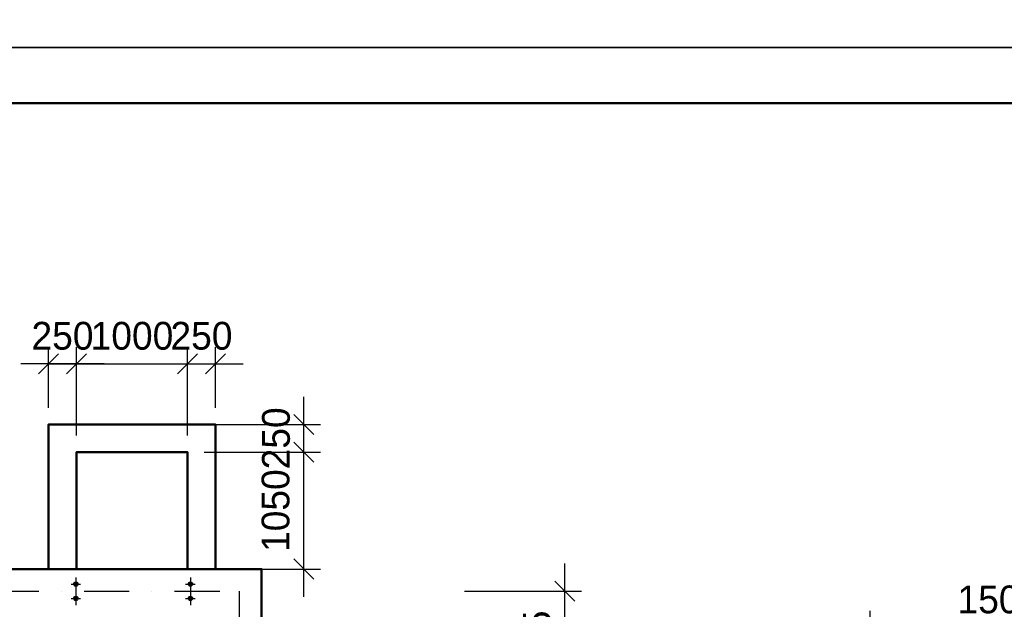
# Model space of a CAD drawing. Header units: millimetres. Extents: x 276090 to 4504742, y 101177 to 478412.
# Tile 19 of 43: x 299647 to 308503, y 214923 to 220227. Entities that reach past the tile are written whole.
import ezdxf

# ---------------------------------------------------------------- set-up
doc = ezdxf.new("R2010")
doc.units = ezdxf.units.MM
doc.header["$LTSCALE"] = 8
doc.linetypes.add('DASHDOT2', pattern=[12.7, 6.35, -3.175, 0, -3.175])
doc.layers.add('стен', color=7, linetype='Continuous')
doc.dimstyles.new('ISO-25', dxfattribs={"dimtxt": 250, "dimasz": 250, "dimexe": 150, "dimexo": 300, "dimgap": 125, "dimtad": 1, "dimtxsty": 'Standard', "dimblk": 'OBLIQUE', "dimcen": 2.5, "dimdle": 250, "dimadec": 0, "dimazin": 0, "dimtfac": 1, "dimtmove": 0, "dimatfit": 3, "dimldrblk": 'OBLIQUE', "dimfxl": 1, "dimarcsym": 0})

# ---------------------------------------------------------------- blocks, each defined once
blk = doc.blocks.new('_Oblique')
at = {"color": 0, "linetype": 'ByBlock', "lineweight": -2}
blk.add_line((-0.5, -0.5), (0.5, 0.5), dxfattribs=at)
blk = doc.blocks.new('*D117')
at = {"color": 0, "linetype": 'ByBlock', "lineweight": -2, "ltscale": 8, "transparency": 16777216}
for p, q in [((304550.5, 213931), (304550.5, 215336)), ((303647.2, 215086), (304700.5, 215086)), ((303647.2, 214181), (304700.5, 214181))]:
    blk.add_line(p, q, dxfattribs=at)
at = {"layer": 'Defpoints', "color": 0, "linetype": 'ByBlock', "lineweight": -2, "ltscale": 8, "transparency": 16777216}
for p in [(303497.2, 215086), (304550.5, 215086), (303497.2, 214181)]:
    blk.add_point(p, dxfattribs=at)
at = {"color": 0, "linetype": 'ByBlock', "lineweight": -2, "ltscale": 8, "transparency": 16777216, "xscale": 180, "yscale": 180, "zscale": 180}
for p, rotation in [((304550.5, 215086), 90), ((304550.5, 214181), 270)]:
    blk.add_blockref('_Oblique', p, dxfattribs=dict(at, rotation=rotation))
at = {"color": 0, "linetype": 'ByBlock', "lineweight": -2, "ltscale": 8, "transparency": 16777216, "insert": (304300.5, 214633.5), "char_height": 250, "attachment_point": 5, "rotation": 90}
blk.add_mtext('905', dxfattribs=at)
blk = doc.blocks.new('цвцуап123234')
at = {"layer": 'стен', "linetype": 'ByBlock', "lineweight": -2, "ltscale": 8}
h = blk.add_hatch(color=256, dxfattribs=at)
h.dxf.hatch_style = 1
edge = h.paths.add_edge_path()
edge.add_arc((295282.3, 214691.1), 19.6, 0, 360)
h = blk.add_hatch(color=256, dxfattribs=at)
h.dxf.hatch_style = 1
edge = h.paths.add_edge_path()
edge.add_arc((295282.3, 214561.3), 19.6, 0, 360)
at = {"linetype": 'ByBlock', "lineweight": -2, "ltscale": 8}
for p, q in [((295240, 214691.1), (295324.6, 214691.1)), ((295282.3, 214751.2), (295282.3, 214501.2)), ((295240, 214561.3), (295324.6, 214561.3))]:
    blk.add_line(p, q, dxfattribs=at)
for centre in [(295282.3, 214691.1), (295282.3, 214561.3)]:
    blk.add_circle(centre, 19.6, dxfattribs=at)
blk = doc.blocks.new('*D156')
at = {"color": 0, "linetype": 'ByBlock', "lineweight": -2, "ltscale": 8, "transparency": 16777216}
for p, q in [((300157.3, 216486), (300157.3, 217282.1)), ((301157.3, 216486), (301157.3, 217282.1)), ((299907.3, 217132.1), (301407.3, 217132.1))]:
    blk.add_line(p, q, dxfattribs=at)
at = {"layer": 'Defpoints', "color": 0, "linetype": 'ByBlock', "lineweight": -2, "ltscale": 8, "transparency": 16777216}
for p in [(301157.3, 217132.1), (300157.3, 216336), (301157.3, 216336)]:
    blk.add_point(p, dxfattribs=at)
at = {"color": 0, "linetype": 'ByBlock', "lineweight": -2, "ltscale": 8, "transparency": 16777216, "xscale": 180, "yscale": 180, "zscale": 180, "rotation": 180}
blk.add_blockref('_Oblique', (300157.3, 217132.1), dxfattribs=at)
at = {"color": 0, "linetype": 'ByBlock', "lineweight": -2, "ltscale": 8, "transparency": 16777216, "xscale": 180, "yscale": 180, "zscale": 180}
blk.add_blockref('_Oblique', (301157.3, 217132.1), dxfattribs=at)
at = {"color": 0, "linetype": 'ByBlock', "lineweight": -2, "ltscale": 8, "transparency": 16777216, "insert": (300657.3, 217382.1), "char_height": 250, "attachment_point": 5}
blk.add_mtext('1000', dxfattribs=at)
blk = doc.blocks.new('*D158')
at = {"color": 0, "linetype": 'ByBlock', "lineweight": -2, "ltscale": 8, "transparency": 16777216}
for p, q in [((301157.3, 216486), (301157.3, 217282.1)), ((301407.3, 216736), (301407.3, 217282.1)), ((300907.3, 217132.1), (301657.3, 217132.1))]:
    blk.add_line(p, q, dxfattribs=at)
at = {"layer": 'Defpoints', "color": 0, "linetype": 'ByBlock', "lineweight": -2, "ltscale": 8, "transparency": 16777216}
for p in [(301407.3, 217132.1), (301407.3, 216586), (301157.3, 216336)]:
    blk.add_point(p, dxfattribs=at)
at = {"color": 0, "linetype": 'ByBlock', "lineweight": -2, "ltscale": 8, "transparency": 16777216, "xscale": 180, "yscale": 180, "zscale": 180, "rotation": 180}
blk.add_blockref('_Oblique', (301157.3, 217132.1), dxfattribs=at)
at = {"color": 0, "linetype": 'ByBlock', "lineweight": -2, "ltscale": 8, "transparency": 16777216, "xscale": 180, "yscale": 180, "zscale": 180}
blk.add_blockref('_Oblique', (301407.3, 217132.1), dxfattribs=at)
at = {"color": 0, "linetype": 'ByBlock', "lineweight": -2, "ltscale": 8, "transparency": 16777216, "insert": (301282.3, 217382.1), "char_height": 250, "attachment_point": 5}
blk.add_mtext('250', dxfattribs=at)
blk = doc.blocks.new('*D157')
at = {"color": 0, "linetype": 'ByBlock', "lineweight": -2, "ltscale": 8, "transparency": 16777216}
for p, q in [((299907.3, 216736), (299907.3, 217282.1)), ((300157.3, 216486), (300157.3, 217282.1)), ((300407.3, 217132.1), (299657.3, 217132.1))]:
    blk.add_line(p, q, dxfattribs=at)
at = {"layer": 'Defpoints', "color": 0, "linetype": 'ByBlock', "lineweight": -2, "ltscale": 8, "transparency": 16777216}
for p in [(299907.3, 217132.1), (299907.3, 216586), (300157.3, 216336)]:
    blk.add_point(p, dxfattribs=at)
at = {"color": 0, "linetype": 'ByBlock', "lineweight": -2, "ltscale": 8, "transparency": 16777216, "xscale": 180, "yscale": 180, "zscale": 180, "rotation": 180}
blk.add_blockref('_Oblique', (299907.3, 217132.1), dxfattribs=at)
at = {"color": 0, "linetype": 'ByBlock', "lineweight": -2, "ltscale": 8, "transparency": 16777216, "xscale": 180, "yscale": 180, "zscale": 180}
blk.add_blockref('_Oblique', (300157.3, 217132.1), dxfattribs=at)
at = {"color": 0, "linetype": 'ByBlock', "lineweight": -2, "ltscale": 8, "transparency": 16777216, "insert": (300032.3, 217382.1), "char_height": 250, "attachment_point": 5}
blk.add_mtext('250', dxfattribs=at)
blk = doc.blocks.new('*D160')
at = {"color": 0, "linetype": 'ByBlock', "lineweight": -2, "ltscale": 8, "transparency": 16777216}
for p, q in [((307298.3, 213550.9), (307298.3, 214910.8)), ((309610.6, 214269.1), (309610.6, 214910.8)), ((309860.6, 214760.8), (307048.3, 214760.8))]:
    blk.add_line(p, q, dxfattribs=at)
at = {"layer": 'Defpoints', "color": 0, "linetype": 'ByBlock', "lineweight": -2, "ltscale": 8, "transparency": 16777216}
for p in [(307298.3, 214760.8), (309610.6, 214119.1), (307298.3, 213400.9)]:
    blk.add_point(p, dxfattribs=at)
at = {"color": 0, "linetype": 'ByBlock', "lineweight": -2, "ltscale": 8, "transparency": 16777216, "xscale": 180, "yscale": 180, "zscale": 180, "rotation": 180}
blk.add_blockref('_Oblique', (307298.3, 214760.8), dxfattribs=at)
at = {"color": 0, "linetype": 'ByBlock', "lineweight": -2, "ltscale": 8, "transparency": 16777216, "xscale": 180, "yscale": 180, "zscale": 180}
blk.add_blockref('_Oblique', (309610.6, 214760.8), dxfattribs=at)
at = {"color": 0, "linetype": 'ByBlock', "lineweight": -2, "ltscale": 8, "transparency": 16777216, "insert": (308454.4, 215010.8), "char_height": 250, "attachment_point": 5}
blk.add_mtext('1500', dxfattribs=at)
blk = doc.blocks.new('*D197')
at = {"color": 0, "linetype": 'ByBlock', "lineweight": -2, "ltscale": 8, "transparency": 16777216}
for p, q in [((302203.7, 216086), (302203.7, 216836)), ((301307.3, 216586), (302353.7, 216586)), ((301307.3, 216336), (302353.7, 216336))]:
    blk.add_line(p, q, dxfattribs=at)
at = {"layer": 'Defpoints', "color": 0, "linetype": 'ByBlock', "lineweight": -2, "ltscale": 8, "transparency": 16777216}
for p in [(301157.3, 216586), (302203.7, 216586), (301157.3, 216336)]:
    blk.add_point(p, dxfattribs=at)
at = {"color": 0, "linetype": 'ByBlock', "lineweight": -2, "ltscale": 8, "transparency": 16777216, "xscale": 180, "yscale": 180, "zscale": 180}
for p, rotation in [((302203.7, 216586), 90), ((302203.7, 216336), 270)]:
    blk.add_blockref('_Oblique', p, dxfattribs=dict(at, rotation=rotation))
at = {"color": 0, "linetype": 'ByBlock', "lineweight": -2, "ltscale": 8, "transparency": 16777216, "insert": (301953.7, 216461), "char_height": 250, "attachment_point": 5, "rotation": 90}
blk.add_mtext('250', dxfattribs=at)
blk = doc.blocks.new('*D198')
at = {"color": 0, "linetype": 'ByBlock', "lineweight": -2, "ltscale": 8, "transparency": 16777216}
for p, q in [((302203.7, 215036), (302203.7, 216586)), ((301307.3, 216336), (302353.7, 216336)), ((301307.3, 215286), (302353.7, 215286))]:
    blk.add_line(p, q, dxfattribs=at)
at = {"layer": 'Defpoints', "color": 0, "linetype": 'ByBlock', "lineweight": -2, "ltscale": 8, "transparency": 16777216}
for p in [(301157.3, 216336), (302203.7, 216336), (301157.3, 215286)]:
    blk.add_point(p, dxfattribs=at)
at = {"color": 0, "linetype": 'ByBlock', "lineweight": -2, "ltscale": 8, "transparency": 16777216, "xscale": 180, "yscale": 180, "zscale": 180}
for p, rotation in [((302203.7, 216336), 90), ((302203.7, 215286), 270)]:
    blk.add_blockref('_Oblique', p, dxfattribs=dict(at, rotation=rotation))
at = {"color": 0, "linetype": 'ByBlock', "lineweight": -2, "ltscale": 8, "transparency": 16777216, "insert": (301949.9, 215811), "char_height": 250, "attachment_point": 5, "rotation": 90}
blk.add_mtext('1050', dxfattribs=at)

msp = doc.modelspace()

# ---------------------------------------------------------------- linework, layer by layer
at = {"lineweight": -3}
msp.add_line((328610.446, 219976.856), (286610.446, 219976.856), dxfattribs=at)
at = {"color": 1, "linetype": 'DASHDOT2', "lineweight": -2, "ltscale": 8}
for p, q in [((291284.866, 215085.984), (301622.337, 215085.984)), ((301622.337, 215085.984), (301622.337, 205119.269))]:
    msp.add_line(p, q, dxfattribs=at)
at = {"lineweight": -3}
for points in [[(286610.446, 219976.856), (286610.446, 249676.856), (328610.446, 249676.856), (328610.446, 219976.856)], [(286610.446, 190276.856), (286610.446, 219976.856), (328610.446, 219976.856), (328610.446, 190276.856)]]:
    msp.add_lwpolyline(points, close=True, dxfattribs=at)
at = {"lineweight": 50}
msp.add_lwpolyline([(328110.446, 190776.856), (288610.446, 190776.856), (288610.446, 219476.856), (328110.446, 219476.856), (328110.446, 190776.856)], dxfattribs=at)
at = {"linetype": 'ByBlock', "lineweight": 50, "ltscale": 8}
for points in [[(301407.337, 215285.984), (301407.337, 216585.984), (299907.337, 216585.984), (299907.337, 215285.984)], [(301157.337, 215285.984), (301157.337, 216335.984), (300157.337, 216335.984), (300157.337, 215285.984)], [(294642.337, 208885.984), (294642.337, 210586.159), (292542.653, 210586.159), (292542.653, 213586.159), (294642.337, 213586.159), (294642.337, 215285.984), (301822.337, 215285.984), (301822.337, 208885.984)]]:
    msp.add_lwpolyline(points, dxfattribs=at)

# ---------------------------------------------------------------- block references
at = {"linetype": 'ByBlock', "lineweight": -2}
for p in [(4870, 459.805), (5900, 459.805)]:
    msp.add_blockref('цвцуап123234', p, dxfattribs=at)

# ---------------------------------------------------------------- dimensions: what is measured, and where the dimension line sits
at = {"color": 5, "linetype": 'ByBlock', "lineweight": -2, "ltscale": 8}
for base, p1, p2, angle, picture, middle in [((299907.337, 217132.084), (300157.337, 216335.984), (299907.337, 216585.984), 180, '*D157', (300032.337, 217132.084)), ((302203.699, 216585.984), (301157.337, 216335.984), (301157.337, 216585.984), 270, '*D197', (302203.699, 216460.984)), ((302203.699, 216335.984), (301157.337, 215285.984), (301157.337, 216335.984), 270, '*D198', (302199.949, 215810.984))]:
    dim = msp.add_linear_dim(base=base, p1=p1, p2=p2, angle=angle, dimstyle='ISO-25', override={"dimasz": 180, "dimexo": 150, "dimdec": 0, "dimtdec": 0, "dimtmove": 1, "dimfxl": 1.25}, dxfattribs=at)
    dim.commit()
    dim.dimension.update_dxf_attribs({"geometry": picture, "text_midpoint": middle, "dimtype": 160})
dim = msp.add_linear_dim(base=(301157.337, 217132.084), p1=(300157.337, 216335.984), p2=(301157.337, 216335.984), dimstyle='ISO-25', override={"dimasz": 180, "dimexo": 150, "dimdec": 0, "dimtdec": 0, "dimtmove": 1, "dimfxl": 1.25}, dxfattribs=at)
dim.commit()
dim.dimension.update_dxf_attribs({"geometry": '*D156', "text_midpoint": (300657.337, 217382.084)})
dim = msp.add_linear_dim(base=(301407.337, 217132.084), p1=(301157.337, 216335.984), p2=(301407.337, 216585.984), dimstyle='ISO-25', override={"dimasz": 180, "dimexo": 150, "dimdec": 0, "dimtdec": 0, "dimtmove": 1, "dimfxl": 1.25}, dxfattribs=at)
dim.commit()
dim.dimension.update_dxf_attribs({"geometry": '*D158', "text_midpoint": (301282.337, 217132.084), "dimtype": 160})
dim = msp.add_linear_dim(base=(304550.49, 215085.984), p1=(303497.225, 214180.984), p2=(303497.225, 215085.984), angle=90, dimstyle='ISO-25', override={"dimasz": 180, "dimexo": 150, "dimdec": 0, "dimtdec": 0, "dimfxl": 1.25}, dxfattribs=at)
dim.commit()
dim.dimension.update_dxf_attribs({"geometry": '*D117', "text_midpoint": (304300.49, 214633.484)})
at = {"linetype": 'ByBlock', "lineweight": -2, "ltscale": 8}
dim = msp.add_linear_dim(base=(307298.327, 214760.783), p1=(309610.565, 214119.099), p2=(307298.327, 213400.901), text='1500', dimstyle='ISO-25', override={"dimasz": 180, "dimexo": 150, "dimdec": 0, "dimtdec": 0, "dimfxl": 1.25}, dxfattribs=at)
dim.commit()
dim.dimension.update_dxf_attribs({"geometry": '*D160', "text_midpoint": (308454.446, 215010.783)})

doc.saveas('drawing.dxf')
